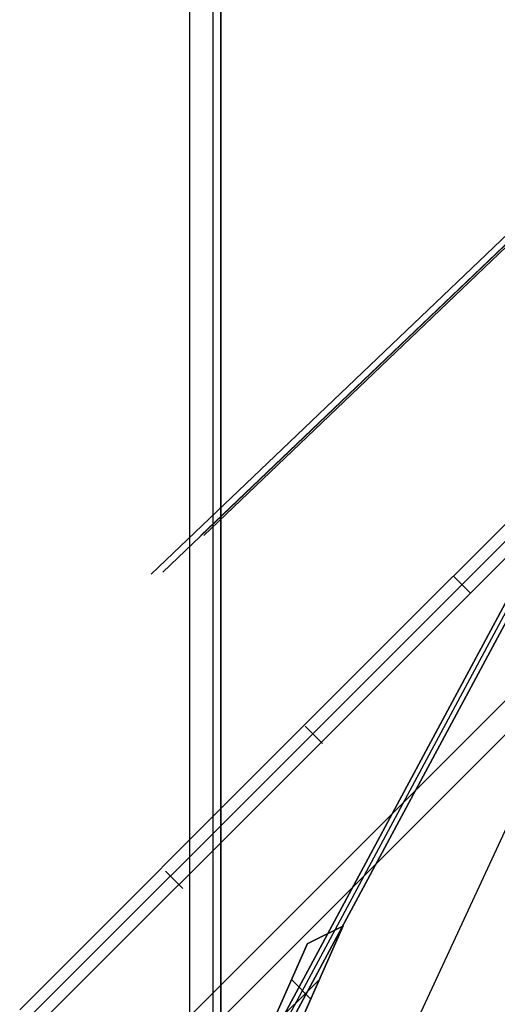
# Model space of a CAD drawing. Header units: millimetres. Extents: x -1690 to 192, y -898 to 54.
# Tile 23 of 256: x -1689 to -1660, y -862 to -801. Entities that reach past the tile are written whole.
import ezdxf

# ---------------------------------------------------------------- set-up
doc = ezdxf.new("R2010")
doc.units = ezdxf.units.MM
doc.header["$MEASUREMENT"] = 0
doc.layers.add('OVIDIO 186x93x72h', color=7, linetype='Continuous')

msp = doc.modelspace()

# ---------------------------------------------------------------- linework, layer by layer
at = {"layer": 'OVIDIO 186x93x72h'}
for points in [[(-1678.94, -422.092), (-1678.94, -871.771)], [(-1677.48, -422.092), (-1677.48, -871.771)], [(-1676.993, -871.771), (-1676.993, -422.092)], [(-1676.993, -422.092), (-1676.993, -871.771)], [(-1671.808, -844.433), (-1653.282, -825.907)], [(-1653.282, -825.907), (-1671.808, -844.433)], [(-1671.278, -844.964), (-1652.751, -826.437)], [(-1647.801, -831.387), (-1683.985, -867.571)], [(-1646.741, -832.448), (-1682.932, -868.639)], [(-1662.545, -835.17), (-1661.484, -836.231)], [(-1671.278, -844.963), (-1688.951, -862.637)], [(-1670.861, -860.218), (-1673.959, -863.315)]]:
    msp.add_lwpolyline(points, dxfattribs=at)
at = {"layer": 'OVIDIO 186x93x72h', "extrusion": (1, 0, 0)}
for points in [[(-871.392, 715.085), (-422.092, 715.085)], [(-422.092, 715.085), (-871.392, 715.085)], [(-422.092, 717.374), (-871.771, 717.374)], [(-871.771, 717.374), (-422.092, 717.374)]]:
    msp.add_lwpolyline(points, dxfattribs=at)
at = {"layer": 'OVIDIO 186x93x72h', "extrusion": (1, -9.4522e-07, 0)}
for points in [[(-871.393, 716.426), (-422.093, 716.427)], [(-422.093, 716.427), (-871.393, 716.426)]]:
    msp.add_lwpolyline(points, dxfattribs=at)
at = {"layer": 'OVIDIO 186x93x72h', "extrusion": (0.108979, 0.202852, 0.973126)}
for points in [[(1065.69, 1523.748), (1065.69, 1684.404)], [(1065.69, 1684.404), (1065.69, 1523.748)], [(1065.394, 1684.404), (1065.394, 1523.748)], [(1065.099, 1523.748), (1065.099, 1684.404)], [(1065.099, 1684.404), (1065.099, 1523.748)], [(1062.673, 1677.827), (1062.673, 1667.785)], [(1062.082, 1677.827), (1062.082, 1667.785)]]:
    msp.add_lwpolyline(points, dxfattribs=at)
at = {"layer": 'OVIDIO 186x93x72h', "extrusion": (0.021464, 0.046296, 0.998697)}
msp.add_lwpolyline([(1147.477, 1406.643), (1147.477, 1507.156)], dxfattribs=at)
at = {"layer": 'OVIDIO 186x93x72h', "extrusion": (0.235702, 0.235702, 0.942809)}
for points in [[(561.94, 1939.551), (561.94, 1830.473)], [(560.991, 1830.473), (560.991, 1939.551)], [(559.094, 1939.551), (559.094, 1830.473)], [(558.145, 1830.473), (558.145, 1939.551)]]:
    msp.add_lwpolyline(points, dxfattribs=at)
at = {"layer": 'OVIDIO 186x93x72h', "extrusion": (0.108989, 0.202866, 0.973122)}
for points in [[(1064.681, 1610.416), (1064.681, 1667.797)], [(1064.681, 1667.797), (1064.681, 1610.416)], [(1063.968, 1610.416), (1063.968, 1667.797)], [(1066.478, 1667.898), (1066.478, 1670.562)], [(1066.478, 1670.562), (1066.478, 1667.898)], [(1065.765, 1667.898), (1065.765, 1669.578)], [(1065.052, 1668.594), (1065.052, 1667.898)], [(1065.052, 1667.898), (1065.052, 1668.594)]]:
    msp.add_lwpolyline(points, dxfattribs=at)
at = {"layer": 'OVIDIO 186x93x72h', "extrusion": (0.108986, 0.202861, 0.973124)}
for points in [[(1063.258, 1667.793), (1063.258, 1610.412)], [(1063.258, 1610.412), (1063.258, 1667.793)]]:
    msp.add_lwpolyline(points, dxfattribs=at)
at = {"layer": 'OVIDIO 186x93x72h', "extrusion": (0.202852, 0.108979, 0.973126)}
for points in [[(7.441, 1998.601), (7.441, 1837.945)], [(7.441, 1837.945), (7.441, 1998.601)], [(7.146, 1998.601), (7.146, 1837.945)], [(6.85, 1998.601), (6.85, 1837.945)], [(6.85, 1837.945), (6.85, 1998.601)]]:
    msp.add_lwpolyline(points, dxfattribs=at)
at = {"layer": 'OVIDIO 186x93x72h', "extrusion": (-0.000378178, -0.000378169, 1)}
for points in [[(-1652.222, -826.969), (-1670.748, -845.495)], [(-1670.748, -845.495), (-1652.222, -826.969)]]:
    msp.add_lwpolyline(points, dxfattribs=at)
at = {"layer": 'OVIDIO 186x93x72h', "extrusion": (0.881208, -0.265507, 0.391124)}
for points in [[(-1320.149, 1190.317), (-1274.529, 1131.096)], [(-1274.529, 1131.096), (-1320.149, 1190.317)]]:
    msp.add_lwpolyline(points, dxfattribs=at)
at = {"layer": 'OVIDIO 186x93x72h', "extrusion": (0.881185, -0.265561, 0.391139)}
for points in [[(-1320.958, 1189.768), (-1274.637, 1129.65)], [(-1274.637, 1129.65), (-1320.958, 1189.768)]]:
    msp.add_lwpolyline(points, dxfattribs=at)
at = {"layer": 'OVIDIO 186x93x72h', "extrusion": (0.881275, -0.265352, 0.391079)}
for points in [[(-1274.429, 1132.428), (-1316.813, 1187.478)], [(-1316.813, 1187.478), (-1274.429, 1132.428)], [(-1274.609, 1132.29), (-1316.992, 1187.34)], [(-1316.992, 1187.34), (-1274.609, 1132.29)]]:
    msp.add_lwpolyline(points, dxfattribs=at)
at = {"layer": 'OVIDIO 186x93x72h', "extrusion": (0.000231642, 0.999884, 0.015217)}
msp.add_lwpolyline([(1671.096, 10.222), (1660.549, 702.945)], dxfattribs=at)
at = {"layer": 'OVIDIO 186x93x72h', "extrusion": (-8.00265e-07, -8.00267e-07, 1)}
for points in [[(-1689.476, -862.102), (-1671.808, -844.433)], [(-1671.808, -844.433), (-1689.476, -862.102)]]:
    msp.add_lwpolyline(points, dxfattribs=at)
at = {"layer": 'OVIDIO 186x93x72h', "extrusion": (0.007398, -0.007398, 0.999945)}
for points in [[(-1671.743, -844.521), (-1670.682, -845.582)], [(-1670.682, -845.582), (-1671.743, -844.521)]]:
    msp.add_lwpolyline(points, dxfattribs=at)
at = {"layer": 'OVIDIO 186x93x72h', "extrusion": (0.999884, 0.000231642, -0.015217)}
msp.add_lwpolyline([(-844.394, -28.057), (-854.936, 664.352)], dxfattribs=at)
at = {"layer": 'OVIDIO 186x93x72h', "extrusion": (-0.0004027, -0.000402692, 1)}
for points in [[(-1670.748, -845.495), (-1688.426, -863.172)], [(-1688.426, -863.172), (-1670.748, -845.495)]]:
    msp.add_lwpolyline(points, dxfattribs=at)
at = {"layer": 'OVIDIO 186x93x72h', "extrusion": (-0.26556, 0.881185, 0.391139)}
for points in [[(1804.432, 743.647), (1850.752, 803.766)], [(1850.752, 803.766), (1804.432, 743.647)]]:
    msp.add_lwpolyline(points, dxfattribs=at)
at = {"layer": 'OVIDIO 186x93x72h', "extrusion": (-0.265352, 0.881275, 0.391079)}
for points in [[(1847.029, 801.448), (1804.645, 746.398)], [(1804.645, 746.398), (1847.029, 801.448)], [(1846.85, 801.585), (1804.467, 746.536)], [(1804.467, 746.536), (1846.85, 801.585)]]:
    msp.add_lwpolyline(points, dxfattribs=at)
at = {"layer": 'OVIDIO 186x93x72h', "extrusion": (-0.265507, 0.881208, 0.391124)}
for points in [[(1804.386, 745.122), (1850.005, 804.343)], [(1850.005, 804.343), (1804.386, 745.122)]]:
    msp.add_lwpolyline(points, dxfattribs=at)
at = {"layer": 'OVIDIO 186x93x72h', "extrusion": (0.015219, -0.015219, 0.999768)}
msp.add_lwpolyline([(-1679.351, -854.663), (-1680.412, -853.603)], dxfattribs=at)
at = {"layer": 'OVIDIO 186x93x72h', "extrusion": (-0.472605, -0.494807, 0.729253)}
msp.add_lwpolyline([(-610.787, -814.972), (-610.786, -814.926), (-610.787, -814.88), (-610.788, -814.833), (-610.792, -814.787), (-610.796, -814.741), (-610.802, -814.694), (-610.81, -814.648), (-610.819, -814.603), (-610.829, -814.557), (-610.841, -814.512), (-610.854, -814.467), (-610.869, -814.423), (-610.885, -814.379), (-610.902, -814.336), (-610.921, -814.294), (-610.94, -814.252)], dxfattribs=at)
at = {"layer": 'OVIDIO 186x93x72h', "extrusion": (-0.276089, 0.12261, 0.953279)}
for points in [[(1460.017, -906.167), (1460.017, -907.667)], [(1461.309, -906.652), (1461.309, -907.667)]]:
    msp.add_lwpolyline(points, dxfattribs=at)
at = {"layer": 'OVIDIO 186x93x72h', "extrusion": (0.984053, 0.058701, 0.167909)}
for points in [[(-754.729, 995.112), (-756.668, 989.656)], [(-757.325, 989.889), (-755.387, 995.346)]]:
    msp.add_lwpolyline(points, dxfattribs=at)
at = {"layer": 'OVIDIO 186x93x72h', "extrusion": (3.1529e-06, 7.09955e-06, 1)}
for points in [[(-1673.226, -865.543), (-1669.385, -856.894)], [(-1669.385, -856.894), (-1673.226, -865.543)], [(-1671.598, -858), (-1674.613, -864.789)], [(-1674.613, -864.789), (-1671.598, -858)]]:
    msp.add_lwpolyline(points, dxfattribs=at)
at = {"layer": 'OVIDIO 186x93x72h', "extrusion": (-6.13581e-06, -3.06745e-06, 1)}
for points in [[(-1671.591, -857.993), (-1669.378, -856.886)], [(-1669.378, -856.886), (-1671.591, -857.993)]]:
    msp.add_lwpolyline(points, dxfattribs=at)
at = {"layer": 'OVIDIO 186x93x72h', "extrusion": (-0.276123, 0.122622, 0.953268)}
msp.add_lwpolyline([(1461.306, -907.642), (1461.306, -906.142)], dxfattribs=at)
at = {"layer": 'OVIDIO 186x93x72h', "extrusion": (0.108985, 0.202861, 0.973124)}
msp.add_lwpolyline([(1063.257, 1667.793), (1063.257, 1677.835)], dxfattribs=at)
at = {"layer": 'OVIDIO 186x93x72h', "extrusion": (-5.87934e-06, 1, -1.17593e-05)}
msp.add_lwpolyline([(1666.696, 714.507), (1668.037, 711.824)], dxfattribs=at)
at = {"layer": 'OVIDIO 186x93x72h', "extrusion": (-1.53119e-05, 1.53111e-05, 1)}
msp.add_lwpolyline([(-1671.39, -861.443), (-1672.582, -860.251)], dxfattribs=at)

doc.saveas('drawing.dxf')
